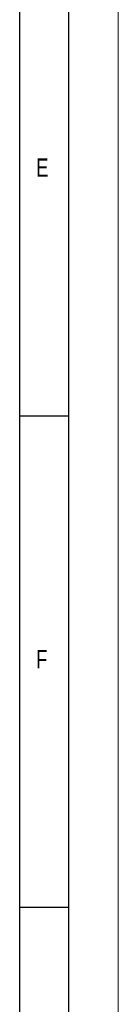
# Model space of a CAD drawing. Header units: millimetres. Extents: x 0 to 594, y 0 to 420.
# Tile 35 of 61: x 584 to 594, y 100 to 200. Entities that reach past the tile are written whole.
import ezdxf

# ---------------------------------------------------------------- set-up
doc = ezdxf.new("R2010")
doc.units = ezdxf.units.MM
doc.layers.add('FORMAT', color=7, linetype='Continuous')
doc.styles.add('SLDTEXTSTYLE0', font='TXT', dxfattribs={"width": 0.75})

msp = doc.modelspace()

# ---------------------------------------------------------------- linework, layer by layer
at = {"color": 7, "linetype": 'Continuous', "lineweight": 18}
msp.add_line((594, 0), (594, 420), dxfattribs=at)
at = {"layer": 'FORMAT'}
for p, q in [((589, 5), (589, 415)), ((584, 10), (584, 410)), ((584, 160), (589, 160)), ((589, 110), (584, 110))]:
    msp.add_line(p, q, dxfattribs=at)

# ---------------------------------------------------------------- texts
at = {"layer": 'FORMAT', "char_height": 1.852, "attachment_point": 1, "style": 'SLDTEXTSTYLE0'}
for s, insert in [('E', (585.667, 186.168)), ('F', (585.667, 136.168))]:
    msp.add_mtext(s, dxfattribs=dict(at, insert=insert))

doc.saveas('drawing.dxf')
